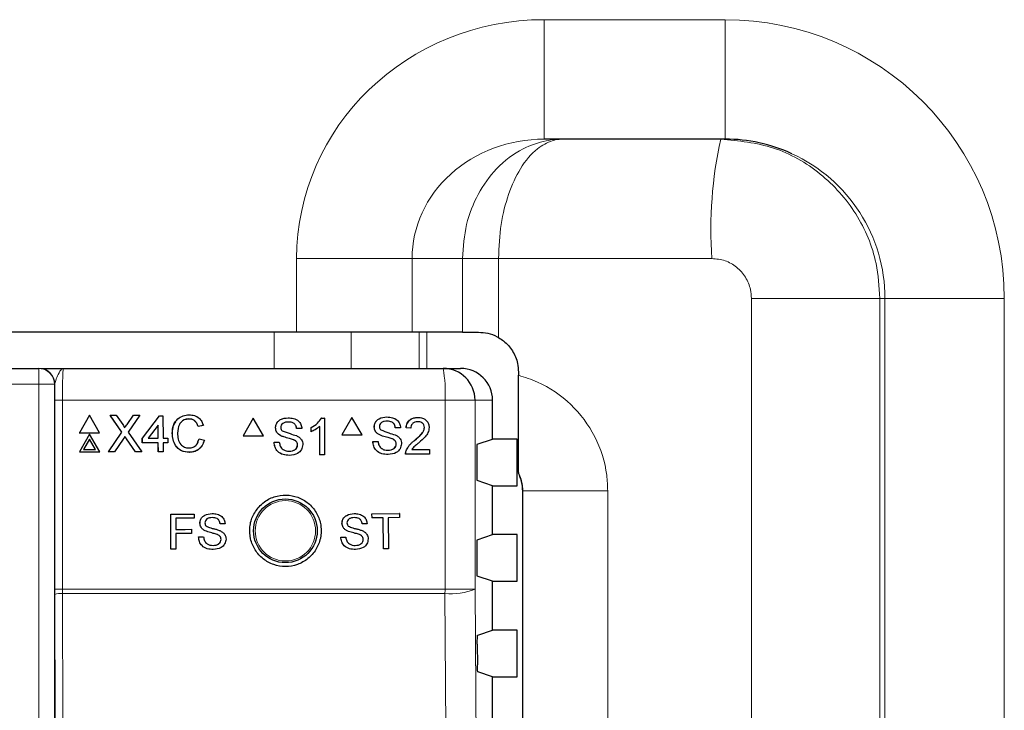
# Model space of a CAD drawing. Header units: millimetres. Extents: x 5 to 418, y 2 to 292.
# Tile 45 of 87: x 116 to 127, y 198 to 205. Entities that reach past the tile are written whole.
import ezdxf

# ---------------------------------------------------------------- set-up
doc = ezdxf.new("R2010")
doc.units = ezdxf.units.MM

msp = doc.modelspace()

# ---------------------------------------------------------------- linework, layer by layer
at = {"color": 7, "linetype": 'Continuous', "lineweight": 18}
for p, q in [((121.721, 205.1221), (123.6139, 205.1221)), ((121.721, 203.8721), (121.721, 205.1221)), ((123.6139, 203.8721), (123.6139, 205.1221)), ((119.1328, 201.8508), (119.1328, 202.6221)), ((119.1328, 202.6221), (120.3402, 202.6221)), ((120.3402, 202.6221), (120.3402, 201.8508)), ((120.8671, 202.6221), (120.3402, 202.6221)), ((120.8671, 201.8508), (120.8671, 202.6221)), ((121.2444, 202.6221), (120.8671, 202.6221)), ((123.4769, 202.6221), (121.2444, 202.6221)), ((121.2444, 202.6221), (121.2444, 201.7951)), ((123.8894, 202.2054), (125.233, 202.2054)), ((123.8894, 152.3185), (123.8894, 202.2054)), ((125.2863, 202.2054), (125.233, 202.2054)), ((125.233, 202.2054), (125.233, 152.3185)), ((125.2863, 202.2054), (126.5346, 202.2054)), ((125.2863, 152.2652), (125.2863, 202.2054)), ((126.5346, 202.2054), (126.5346, 152.2652)), ((118.8991, 201.4721), (118.8991, 201.8508)), ((119.7041, 201.8508), (119.7041, 201.4721)), ((120.4152, 201.4721), (120.4152, 201.8508)), ((120.4957, 201.8508), (120.4957, 201.4721)), ((116.4346, 201.4721), (116.4346, 201.3054)), ((116.4346, 201.3054), (105.9288, 201.3054)), ((116.6012, 201.3054), (116.4346, 201.3054)), ((116.4346, 187.3607), (116.4346, 201.3054)), ((116.6012, 201.3054), (116.6012, 187.3607)), ((116.6029, 201.3054), (116.6012, 201.3054)), ((116.6023, 199.1609), (116.6023, 201.1387)), ((116.6023, 201.1387), (116.6829, 201.1387)), ((116.6829, 201.1387), (116.6829, 199.1609)), ((120.6846, 201.1387), (116.6829, 201.1387)), ((120.6846, 199.1609), (120.6846, 201.1387)), ((120.9985, 201.1387), (120.6846, 201.1387)), ((120.9985, 201.1387), (120.9985, 199.1609)), ((121.1817, 201.1387), (120.9985, 201.1387)), ((117.3192, 200.7314), (117.3186, 200.73)), ((117.353, 200.7349), (117.3523, 200.7335)), ((121.4984, 200.1893), (121.4972, 200.1881)), ((122.3866, 200.1893), (121.4984, 200.1893)), ((121.4984, 166.3882), (121.4984, 200.1893)), ((122.3866, 200.1893), (122.3866, 166.3882)), ((116.6023, 199.1609), (116.6829, 199.1609)), ((116.6056, 197.7401), (116.6024, 199.1057)), ((116.6829, 199.1609), (116.683, 199.1167)), ((116.6829, 199.1609), (120.6846, 199.1609)), ((116.683, 199.1167), (116.6862, 197.7415)), ((120.6844, 199.1167), (116.683, 199.1167)), ((120.9985, 199.1609), (120.6846, 199.1609))]:
    msp.add_line(p, q, dxfattribs=at)
at = {"color": 7, "linetype": 'Continuous', "lineweight": 25}
for p, q in [((123.6139, 203.8721), (121.721, 203.8721)), ((119.1328, 201.8508), (103.2306, 201.8508)), ((120.3402, 201.8508), (119.1328, 201.8508)), ((120.8671, 201.8508), (120.3402, 201.8508)), ((120.8671, 201.8508), (121.0363, 201.8508)), ((105.9288, 201.4721), (116.4346, 201.4721)), ((116.4346, 201.4721), (116.4363, 201.4721)), ((116.6929, 201.4721), (120.6656, 201.4721)), ((120.6656, 201.4721), (120.8479, 201.4721)), ((121.453, 201.4341), (121.453, 201.4001)), ((121.1817, 200.7329), (121.1817, 201.1387)), ((116.9656, 200.982), (116.8604, 200.7992)), ((117.0719, 200.7992), (116.9656, 200.982)), ((117.1816, 200.982), (117.1809, 200.9807)), ((117.304, 200.8054), (117.1816, 200.982)), ((117.1816, 200.982), (117.2466, 200.982)), ((117.3032, 200.8043), (117.1849, 200.9749)), ((117.2466, 200.982), (117.3138, 200.8852)), ((117.3586, 200.8851), (117.425, 200.982)), ((117.491, 200.982), (117.3695, 200.8048)), ((117.485, 200.9729), (117.3697, 200.8046)), ((117.425, 200.982), (117.491, 200.982)), ((117.491, 200.982), (117.4904, 200.9807)), ((117.5188, 200.7419), (117.6998, 200.9771)), ((117.6998, 200.9771), (117.7342, 200.9771)), ((117.7342, 200.9771), (117.7349, 200.7419)), ((118.0064, 200.9428), (118.0058, 200.9414)), ((118.6789, 200.9499), (118.5732, 200.7666)), ((118.6789, 200.9499), (118.6782, 200.9499)), ((118.7847, 200.7666), (118.6789, 200.9499)), ((119.0451, 200.9548), (119.0443, 200.9548)), ((119.3911, 200.9499), (119.3903, 200.9499)), ((119.3911, 200.9499), (119.4227, 200.9499)), ((119.4227, 200.9499), (119.4219, 200.9499)), ((119.4227, 200.9499), (119.4227, 200.5666)), ((119.7114, 200.9588), (119.6057, 200.7754)), ((119.7114, 200.9588), (119.7105, 200.9588)), ((119.8171, 200.7754), (119.7114, 200.9588)), ((120.0774, 200.9637), (120.0766, 200.9637)), ((120.4009, 200.9588), (120.4001, 200.9588)), ((117.6854, 200.8795), (117.5795, 200.7419)), ((117.6848, 200.8782), (117.5799, 200.7419)), ((117.6854, 200.8795), (117.6848, 200.8782)), ((117.6852, 200.7419), (117.6848, 200.8782)), ((117.6858, 200.7419), (117.6854, 200.8795)), ((118.1563, 200.8745), (118.1023, 200.8629)), ((118.1029, 200.8642), (118.1023, 200.8629)), ((118.1569, 200.8758), (118.1029, 200.8642)), ((118.1569, 200.8758), (118.1563, 200.8745)), ((118.9122, 200.8499), (118.9114, 200.8499)), ((119.1331, 200.8418), (119.1323, 200.8418)), ((119.1871, 200.8418), (119.1331, 200.8418)), ((119.2852, 200.8541), (119.2845, 200.8541)), ((119.2852, 200.8088), (119.2852, 200.8541)), ((119.3736, 200.5666), (119.3736, 200.8653)), ((119.9445, 200.8587), (119.9437, 200.8587)), ((120.1654, 200.8506), (120.1645, 200.8506)), ((120.2194, 200.8506), (120.1654, 200.8506)), ((120.2783, 200.8506), (120.2774, 200.8506)), ((120.3273, 200.8457), (120.2783, 200.8506)), ((120.3273, 200.8457), (120.3265, 200.8457)), ((120.4696, 200.8525), (120.4688, 200.8525)), ((116.8604, 200.7992), (116.8597, 200.7979)), ((116.8597, 200.7979), (117.0713, 200.7979)), ((116.8604, 200.7992), (117.0719, 200.7992)), ((116.9662, 200.7826), (116.861, 200.5998)), ((116.9663, 200.7328), (116.9042, 200.6248)), ((116.9657, 200.7314), (116.9043, 200.6248)), ((116.9663, 200.7328), (116.9657, 200.7314)), ((117.0278, 200.6248), (116.9657, 200.7314)), ((117.0725, 200.5998), (116.9662, 200.7826)), ((117.0292, 200.6248), (116.9663, 200.7328)), ((117.0719, 200.7992), (117.0713, 200.7979)), ((117.1631, 200.5998), (117.304, 200.8054)), ((117.3186, 200.73), (117.2283, 200.5985)), ((117.3192, 200.7314), (117.229, 200.5998)), ((117.3372, 200.7576), (117.3365, 200.7563)), ((117.446, 200.5985), (117.3523, 200.7335)), ((117.4466, 200.5998), (117.353, 200.7349)), ((117.3695, 200.8048), (117.5117, 200.5998)), ((117.5188, 200.7419), (117.5182, 200.7406)), ((117.5184, 200.6916), (117.5182, 200.7406)), ((117.519, 200.6929), (117.5188, 200.7419)), ((117.5795, 200.7419), (117.6858, 200.7419)), ((117.7349, 200.7419), (117.784, 200.7419)), ((117.784, 200.7419), (117.7842, 200.6929)), ((117.833, 200.7937), (117.8324, 200.7924)), ((118.0964, 200.6984), (118.1125, 200.7334)), ((118.1131, 200.7347), (118.1125, 200.7334)), ((118.1131, 200.7347), (118.1672, 200.7222)), ((118.5732, 200.7666), (118.5724, 200.7666)), ((118.5732, 200.7666), (118.7847, 200.7666)), ((118.9679, 200.767), (118.9429, 200.783)), ((118.9687, 200.767), (118.9679, 200.767)), ((119.1021, 200.7245), (119.1013, 200.7245)), ((119.2852, 200.8088), (119.2845, 200.8088)), ((119.6057, 200.7754), (119.6048, 200.7754)), ((119.6057, 200.7754), (119.8171, 200.7754)), ((120.0011, 200.7759), (120.0002, 200.7759)), ((120.1344, 200.7334), (120.1335, 200.7334)), ((121.0201, 200.6791), (121.1817, 200.7329)), ((121.4389, 200.7329), (121.1817, 200.7329)), ((121.4389, 200.2446), (121.4389, 200.7329)), ((116.9042, 200.6248), (117.0292, 200.6248)), ((117.519, 200.6929), (117.5184, 200.6916)), ((117.6853, 200.6916), (117.5184, 200.6916)), ((117.686, 200.6929), (117.519, 200.6929)), ((117.686, 200.6929), (117.6853, 200.6916)), ((117.6856, 200.5985), (117.6853, 200.6916)), ((117.6862, 200.5998), (117.686, 200.6929)), ((117.7842, 200.6929), (117.7351, 200.6929)), ((117.7351, 200.6929), (117.7353, 200.5998)), ((117.7836, 200.6916), (117.7351, 200.6916)), ((117.7842, 200.6929), (117.7836, 200.6916)), ((118.8974, 200.6993), (118.8967, 200.6993)), ((118.8974, 200.6993), (118.9514, 200.6993)), ((118.9514, 200.6993), (118.9507, 200.6993)), ((119.1429, 200.6728), (119.1421, 200.6728)), ((119.9298, 200.7081), (119.929, 200.7081)), ((119.9298, 200.7081), (119.9838, 200.7081)), ((120.1752, 200.6816), (120.1743, 200.6816)), ((120.3364, 200.6246), (120.5236, 200.6246)), ((120.3667, 200.7188), (120.3659, 200.7188)), ((120.5236, 200.6246), (120.5236, 200.5754)), ((116.861, 200.5998), (116.8603, 200.5985)), ((116.8603, 200.5985), (117.0719, 200.5985)), ((116.861, 200.5998), (117.0725, 200.5998)), ((117.0725, 200.5998), (117.0719, 200.5985)), ((117.1631, 200.5998), (117.1624, 200.5985)), ((117.2283, 200.5985), (117.1624, 200.5985)), ((117.229, 200.5998), (117.1631, 200.5998)), ((117.229, 200.5998), (117.2283, 200.5985)), ((117.4466, 200.5998), (117.446, 200.5985)), ((117.5111, 200.5985), (117.446, 200.5985)), ((117.5117, 200.5998), (117.4466, 200.5998)), ((117.5117, 200.5998), (117.5111, 200.5985)), ((117.6862, 200.5998), (117.6856, 200.5985)), ((117.7347, 200.5985), (117.6856, 200.5985)), ((117.7353, 200.5998), (117.6862, 200.5998)), ((117.7353, 200.5998), (117.7347, 200.5985)), ((118.0112, 200.595), (118.0105, 200.5936)), ((119.0578, 200.5617), (119.0571, 200.5617)), ((119.3736, 200.5666), (119.3728, 200.5666)), ((119.4227, 200.5666), (119.3736, 200.5666)), ((120.0902, 200.5705), (120.0893, 200.5705)), ((120.2733, 200.5754), (120.2725, 200.5754)), ((120.5236, 200.5754), (120.2733, 200.5754)), ((120.2785, 200.6095), (120.2776, 200.6095)), ((121.0158, 200.5957), (121.0158, 200.3817)), ((121.453, 200.3822), (121.453, 200.375)), ((121.1817, 200.2446), (121.0201, 200.2984)), ((121.1817, 199.7329), (121.1817, 200.2446)), ((121.1817, 200.2446), (121.4389, 200.2446)), ((121.4972, 166.3893), (121.4972, 200.1881)), ((117.8155, 199.9471), (118.0597, 199.9476)), ((117.8158, 199.9471), (117.8155, 199.9471)), ((117.8161, 199.5805), (117.8155, 199.9471)), ((117.8158, 199.9471), (118.06, 199.9476)), ((117.8165, 199.5805), (117.8158, 199.9471)), ((118.0601, 199.9053), (117.8676, 199.9049)), ((117.8676, 199.9049), (117.8678, 199.7874)), ((118.06, 199.9476), (118.0597, 199.9476)), ((118.06, 199.9476), (118.0601, 199.9053)), ((118.2483, 199.9526), (118.2479, 199.9526)), ((119.7334, 199.9525), (119.7329, 199.9525)), ((119.9208, 199.9496), (119.9204, 199.9496)), ((119.9208, 199.9496), (120.2071, 199.9525)), ((119.9212, 199.9073), (119.9208, 199.9496)), ((119.9212, 199.9073), (119.9208, 199.9073)), ((120.0386, 199.9085), (119.9212, 199.9073)), ((120.0418, 199.5842), (120.0386, 199.9085)), ((120.2076, 199.9102), (120.0902, 199.909)), ((120.0902, 199.909), (120.0934, 199.5847)), ((120.2071, 199.9525), (120.2067, 199.9525)), ((120.2071, 199.9525), (120.2076, 199.9102)), ((118.1213, 199.852), (118.1209, 199.852)), ((118.3326, 199.8446), (118.3323, 199.8446)), ((118.3843, 199.8447), (118.3326, 199.8446)), ((119.6072, 199.8508), (119.6068, 199.8508)), ((119.8186, 199.8452), (119.8181, 199.8452)), ((119.8702, 199.8457), (119.8186, 199.8452)), ((117.8678, 199.7874), (118.0321, 199.7877)), ((117.8678, 199.7874), (117.9678, 199.7876)), ((118.0322, 199.7454), (117.8678, 199.7451)), ((117.8678, 199.7451), (117.8681, 199.5806)), ((118.0321, 199.7877), (118.0318, 199.7877)), ((118.0321, 199.7877), (118.0322, 199.7454)), ((118.1074, 199.7079), (118.1071, 199.7079)), ((118.1074, 199.7079), (118.1591, 199.708)), ((118.1591, 199.708), (118.1588, 199.708)), ((118.1755, 199.7728), (118.1751, 199.7728)), ((118.3032, 199.7324), (118.3028, 199.7324)), ((119.5941, 199.7066), (119.6159, 199.7069)), ((119.5946, 199.7066), (119.5941, 199.7066)), ((119.5946, 199.7066), (119.6462, 199.7072)), ((119.6462, 199.7072), (119.6458, 199.7072)), ((119.6621, 199.7721), (119.6616, 199.7721)), ((119.79, 199.7327), (119.7896, 199.7328)), ((121.0201, 199.6791), (121.1817, 199.7329)), ((121.4389, 199.7329), (121.1817, 199.7329)), ((121.4389, 199.2446), (121.4389, 199.7329)), ((118.3423, 199.683), (118.342, 199.683)), ((119.8295, 199.6836), (119.8291, 199.6836)), ((121.0158, 199.5957), (121.0158, 199.3817)), ((117.8165, 199.5805), (117.8161, 199.5805)), ((117.8681, 199.5806), (117.8165, 199.5805)), ((120.0418, 199.5842), (120.0414, 199.5842)), ((120.0934, 199.5847), (120.0418, 199.5842)), ((121.1817, 199.2446), (121.0201, 199.2984)), ((121.1817, 198.7329), (121.1817, 199.2446)), ((121.1817, 199.2446), (121.4389, 199.2446)), ((116.6024, 199.1057), (116.6023, 199.1609)), ((121.0264, 198.6812), (121.1817, 198.7329)), ((121.4389, 198.7329), (121.1817, 198.7329)), ((121.4389, 198.2446), (121.4389, 198.7329)), ((121.0221, 198.5868), (121.0237, 198.368)), ((121.1817, 198.2446), (121.028, 198.2958)), ((121.1817, 197.7329), (121.1817, 198.2446)), ((121.1817, 198.2446), (121.4389, 198.2446))]:
    msp.add_line(p, q, dxfattribs=at)
at = {"color": 7, "linetype": 'Continuous', "lineweight": 18, "flags": 128}
for points in [[(120.7679, 187.3229), (120.7632, 187.9836), (120.7445, 190.6264), (120.6844, 199.1167)], [(120.9985, 199.1609), (121.04, 193.2619), (121.0815, 187.3671)]]:
    msp.add_lwpolyline(points, dxfattribs=at)
at = {"color": 7, "linetype": 'Continuous', "lineweight": 25}
msp.add_circle((119.0151, 199.7721), 0.3333, dxfattribs=at)
at = {"color": 7, "linetype": 'Continuous', "lineweight": 18}
msp.add_circle((119.0151, 199.7721), 0.3158, dxfattribs=at)
for centre, radius, start, end in [((127.7822, 202.9329), 4.3164, 167.43263, 184.12909), ((116.4346, 201.3054), 0.1667, 359.99564, 89.99564), ((119.2088, 201.2218), 1.4781, 356.77862, 9.748), ((116.6645, 198.9519), 0.1659, 83.61302, 112.00331), ((114.8844, 199.1609), 5.8001, 359.56407, 0.00076), ((120.7476, 199.8051), 0.6913, 264.75278, 291.27288)]:
    msp.add_arc(centre, radius, start, end, dxfattribs=at)
at = {"color": 7, "linetype": 'Continuous', "lineweight": 25}
for centre, radius, start, end in [((116.4363, 201.3054), 0.1667, 359.99564, 89.99564), ((120.6654, 201.139), 0.3331, 359.96074, 89.96069)]:
    msp.add_arc(centre, radius, start, end, dxfattribs=at)
at = {"color": 7, "linetype": 'Continuous', "lineweight": 18}
for centre, major_axis, ratio, start_param, end_param in [((121.721, 202.6221), (-2.5882, 0), 0.9659258, 4.712389, 6.2831853), ((123.6139, 202.2054), (2.9207, 0), 0.9986295, 0, 1.5707963), ((121.721, 202.6221), (1.3808, 0), 0.9052833, 1.5707963, 3.1415927), ((123.6139, 202.2054), (1.6724, 0), 0.9965823, 0, 1.1396204)]:
    msp.add_ellipse(centre, major_axis=major_axis, ratio=ratio, start_param=start_param, end_param=end_param, dxfattribs=at)
at = {"color": 7, "linetype": 'Continuous', "lineweight": 25}
for centre, major_axis, ratio, start_param, end_param in [((123.6139, 202.2054), (1.6724, 0), 0.9965823, 1.1396204, 1.5707963), ((120.8479, 201.1387), (-0.3338, 0), 0.9986295, 3.1415927, 4.712389), ((121.0201, 200.5957), (0, 0.0833), 0.0524078, 0.0174533, 1.5707963), ((121.0201, 200.3817), (0, 0.0833), 0.0524078, 1.5707963, 3.1241394), ((121.08, 200.187), (-0.2954, -0.2954), 0.9972647, 2.357564, 2.8222605), ((121.0201, 199.5957), (0, 0.0833), 0.0524078, 0.0174533, 1.5707963), ((121.0201, 199.3817), (0, 0.0833), 0.0524078, 1.5707963, 3.1241394)]:
    msp.add_ellipse(centre, major_axis=major_axis, ratio=ratio, start_param=start_param, end_param=end_param, dxfattribs=at)
at = {"color": 7, "linetype": 'Continuous', "lineweight": 18}
for points, knots in [([(120.8671, 202.6221), (120.8758, 202.7431), (120.8929, 202.9823), (121.0242, 203.308), (121.225, 203.5863), (121.4755, 203.773), (121.6932, 203.8492), (121.8171, 203.8669), (121.8679, 203.8707), (121.89, 203.8717), (121.9065, 203.872), (121.9136, 203.8721), (121.9163, 203.8721), (121.9178, 203.8721), (121.9187, 203.8721), (121.9194, 203.8721)], [0, 0, 0, 0, 0.1750261, 0.3460252, 0.5236102, 0.7273919, 0.8875132, 0.9511083, 0.9654982, 0.9848712, 0.9933615, 0.9970867, 0.9984161, 0.9985715, 1, 1, 1, 1]), ([(121.2444, 202.6221), (121.2499, 202.7431), (121.2609, 202.9823), (121.345, 203.308), (121.4736, 203.5863), (121.6343, 203.773), (121.7741, 203.8492), (121.8537, 203.867), (121.8863, 203.8707), (121.9005, 203.8717), (121.9111, 203.872), (121.9157, 203.8721), (121.9174, 203.8721), (121.9184, 203.8721), (121.9189, 203.8721), (121.9194, 203.8721)], [0, 0, 0, 0, 0.1750431, 0.3460461, 0.5236209, 0.727387, 0.8876519, 0.9511943, 0.9654949, 0.9848724, 0.9933625, 0.9970873, 0.998416, 0.9985714, 1, 1, 1, 1]), ([(123.5691, 203.8721), (123.7562, 203.8536), (124.1305, 203.8168), (124.6292, 203.5293), (125.0055, 203.1062), (125.2047, 202.6376), (125.225, 202.3281), (125.233, 202.2054)], [0, 0, 0, 0, 0.2147389, 0.4294856, 0.6442297, 0.8589385, 1, 1, 1, 1]), ([(123.8894, 202.2054), (123.8874, 202.2361), (123.8824, 202.3134), (123.8331, 202.4305), (123.7399, 202.5363), (123.6162, 202.6082), (123.5233, 202.6175), (123.4769, 202.6221)], [0, 0, 0, 0, 0.1415595, 0.3568223, 0.5716598, 0.7859965, 1, 1, 1, 1]), ([(116.6929, 201.4721), (116.6928, 201.4721), (116.6865, 201.472), (116.6692, 201.4636), (116.6433, 201.4189), (116.6127, 201.3529), (116.6056, 201.3186), (116.6029, 201.3054)], [0, 0, 0, 0, 0.003577, 0.2011615, 0.5475944, 0.8255022, 1, 1, 1, 1]), ([(116.6929, 201.4721), (116.6922, 201.4704), (116.6903, 201.4663), (116.6875, 201.4263), (116.685, 201.3509), (116.6832, 201.2511), (116.683, 201.1762), (116.6829, 201.1387)], [0, 0, 0, 0, 0.1421486, 0.3569338, 0.5714134, 0.7857204, 1, 1, 1, 1]), ([(121.453, 201.4001), (121.5199, 201.3787), (121.7205, 201.3147), (122.016, 201.1103), (122.2708, 200.7682), (122.3764, 200.4404), (122.3843, 200.2447), (122.3866, 200.1893)], [0, 0, 0, 0, 0.1285763, 0.3853117, 0.641928, 0.898607, 1, 1, 1, 1]), ([(121.4984, 200.1893), (121.4977, 200.2078), (121.4955, 200.2734), (121.4749, 200.3386), (121.4534, 200.3813), (121.453, 200.3822)], [0, 0, 0, 0, 0.279027, 0.9854093, 1, 1, 1, 1])]:
    msp.add_open_spline(points, degree=3, knots=knots, dxfattribs=at)
at = {"color": 7, "linetype": 'Continuous', "lineweight": 25}
for points, knots in [([(121.0363, 201.8508), (121.0674, 201.8489), (121.1296, 201.8452), (121.2032, 201.8181), (121.2393, 201.798), (121.2444, 201.7951)], [0, 0, 0, 0, 0.4614124, 0.9237088, 1, 1, 1, 1]), ([(121.2444, 201.7951), (121.2623, 201.7837), (121.3196, 201.747), (121.3961, 201.6584), (121.446, 201.5419), (121.451, 201.4646), (121.453, 201.4341)], [0, 0, 0, 0, 0.1464014, 0.4686106, 0.7902648, 1, 1, 1, 1]), ([(116.462, 201.4721), (116.4627, 201.4721), (116.4733, 201.4721), (116.5548, 201.4721), (116.6401, 201.4721), (116.6926, 201.4721), (116.6929, 201.4721)], [0, 0, 0, 0, 0.0281125, 0.4330127, 0.9963556, 1, 1, 1, 1]), ([(121.453, 200.3822), (121.453, 200.4074), (121.453, 200.4776), (121.453, 200.7121), (121.453, 201.0372), (121.453, 201.2789), (121.453, 201.4001)], [0, 0, 0, 0, 0.1738308, 0.4840367, 0.741505, 1, 1, 1, 1]), ([(116.6023, 201.1387), (116.6024, 201.1857), (116.6025, 201.2431), (116.6029, 201.2958), (116.6029, 201.3054)], [0, 0, 0, 0, 0.818315, 1, 1, 1, 1]), ([(117.833, 200.7937), (117.835, 200.8213), (117.8389, 200.8763), (117.8814, 200.9439), (117.944, 200.9809), (117.9872, 200.9849), (118.0089, 200.9869)], [0, 0, 0, 0, 0.2804925, 0.5595697, 0.7796153, 1, 1, 1, 1]), ([(118.0064, 200.9428), (117.9929, 200.9418), (117.9659, 200.94), (117.9298, 200.9195), (117.8927, 200.8725), (117.8894, 200.8263), (117.887, 200.794)], [0, 0, 0, 0, 0.1872234, 0.3739058, 0.5607363, 1, 1, 1, 1]), ([(118.0058, 200.9414), (117.9924, 200.9404), (117.9656, 200.9384), (117.9348, 200.923), (117.9236, 200.9075), (117.9202, 200.9028)], [0, 0, 0, 0, 0.4126209, 0.8240494, 1, 1, 1, 1]), ([(118.1023, 200.8629), (118.098, 200.8748), (118.0895, 200.8985), (118.0657, 200.9257), (118.0356, 200.9397), (118.0157, 200.9409), (118.0058, 200.9414)], [0, 0, 0, 0, 0.2805533, 0.5597389, 0.7796538, 1, 1, 1, 1]), ([(118.1029, 200.8642), (118.0986, 200.8761), (118.0901, 200.8999), (118.0663, 200.927), (118.0362, 200.941), (118.0164, 200.9422), (118.0064, 200.9428)], [0, 0, 0, 0, 0.2805533, 0.5597389, 0.7796538, 1, 1, 1, 1]), ([(118.0089, 200.9869), (118.0277, 200.9855), (118.0652, 200.9827), (118.1112, 200.9551), (118.1421, 200.9174), (118.152, 200.8897), (118.1569, 200.8758)], [0, 0, 0, 0, 0.2800806, 0.5594487, 0.7795488, 1, 1, 1, 1]), ([(118.9114, 200.8499), (118.9127, 200.8617), (118.9152, 200.8853), (118.9343, 200.9163), (118.9758, 200.9483), (119.0161, 200.9521), (119.0443, 200.9548)], [0, 0, 0, 0, 0.1870287, 0.3741238, 0.5611402, 1, 1, 1, 1]), ([(118.9122, 200.8499), (118.9134, 200.8617), (118.916, 200.8853), (118.9351, 200.9163), (118.9766, 200.9483), (119.0168, 200.9521), (119.0451, 200.9548)], [0, 0, 0, 0, 0.1870287, 0.3741238, 0.5611402, 1, 1, 1, 1]), ([(119.0451, 200.9548), (119.0641, 200.9536), (119.1019, 200.9513), (119.1509, 200.9272), (119.1809, 200.8864), (119.185, 200.8567), (119.1871, 200.8418)], [0, 0, 0, 0, 0.2807972, 0.5601508, 0.7798767, 1, 1, 1, 1]), ([(119.2845, 200.8541), (119.3084, 200.8676), (119.351, 200.8917), (119.3783, 200.9322), (119.3903, 200.9499)], [0, 0, 0, 0, 0.5604274, 1, 1, 1, 1]), ([(119.2852, 200.8541), (119.3091, 200.8676), (119.3518, 200.8917), (119.3791, 200.9322), (119.3911, 200.9499)], [0, 0, 0, 0, 0.56042743, 1, 1, 1, 1]), ([(119.9437, 200.8587), (119.9449, 200.8705), (119.9475, 200.8941), (119.9666, 200.9251), (120.008, 200.9571), (120.0483, 200.961), (120.0765, 200.9637)], [0, 0, 0, 0, 0.1870287, 0.3741238, 0.5611402, 1, 1, 1, 1]), ([(119.9445, 200.8587), (119.9458, 200.8705), (119.9484, 200.8941), (119.9675, 200.9251), (120.0089, 200.9571), (120.0492, 200.961), (120.0774, 200.9637)], [0, 0, 0, 0, 0.1870287, 0.3741238, 0.5611402, 1, 1, 1, 1]), ([(120.0774, 200.9637), (120.0964, 200.9625), (120.1342, 200.9601), (120.1832, 200.936), (120.2132, 200.8953), (120.2173, 200.8655), (120.2194, 200.8506)], [0, 0, 0, 0, 0.2807972, 0.5601508, 0.7798767, 1, 1, 1, 1]), ([(120.2774, 200.8506), (120.2802, 200.8677), (120.2858, 200.9016), (120.3187, 200.9392), (120.3598, 200.9566), (120.3866, 200.958), (120.4001, 200.9588)], [0, 0, 0, 0, 0.2802352, 0.558893, 0.7791323, 1, 1, 1, 1]), ([(120.2783, 200.8506), (120.2811, 200.8677), (120.2867, 200.9016), (120.3196, 200.9392), (120.3607, 200.9566), (120.3875, 200.958), (120.4009, 200.9588)], [0, 0, 0, 0, 0.2802352, 0.558893, 0.7791323, 1, 1, 1, 1]), ([(120.4009, 200.9588), (120.4176, 200.9576), (120.451, 200.9553), (120.4908, 200.9287), (120.5152, 200.8923), (120.5175, 200.8661), (120.5187, 200.8529)], [0, 0, 0, 0, 0.2804823, 0.5596436, 0.7797486, 1, 1, 1, 1]), ([(117.3138, 200.8852), (117.3181, 200.8787), (117.3241, 200.8696), (117.3315, 200.8577), (117.333, 200.8517), (117.3337, 200.8488)], [0, 0, 0, 0, 0.5612769, 0.7817626, 1, 1, 1, 1]), ([(117.3337, 200.8488), (117.3384, 200.8556), (117.3467, 200.8677), (117.355, 200.8798), (117.3586, 200.8851)], [0, 0, 0, 0, 0.5599999, 1, 1, 1, 1]), ([(117.8324, 200.7924), (117.8332, 200.8207), (117.8346, 200.8655), (117.8611, 200.9007), (117.8708, 200.9137)], [0, 0, 0, 0, 0.6315766, 1, 1, 1, 1]), ([(118.9687, 200.767), (118.9601, 200.7719), (118.9429, 200.7817), (118.9183, 200.8086), (118.9145, 200.8342), (118.9122, 200.8499)], [0, 0, 0, 0, 0.2814452, 0.5622732, 1, 1, 1, 1]), ([(119.0472, 200.9106), (119.0368, 200.9102), (119.016, 200.9095), (118.9884, 200.8988), (118.9695, 200.878), (118.9673, 200.8616), (118.9662, 200.8534)], [0, 0, 0, 0, 0.2812903, 0.5608202, 0.7806803, 1, 1, 1, 1]), ([(118.9662, 200.8534), (118.9668, 200.8463), (118.968, 200.8335), (118.9762, 200.8238), (118.9799, 200.8195)], [0, 0, 0, 0, 0.5596169, 1, 1, 1, 1]), ([(119.1323, 200.8418), (119.1302, 200.8533), (119.1261, 200.8761), (119.0952, 200.9074), (119.065, 200.9094), (119.0464, 200.9106)], [0, 0, 0, 0, 0.2810967, 0.5602874, 1, 1, 1, 1]), ([(119.1331, 200.8418), (119.131, 200.8533), (119.1269, 200.8761), (119.096, 200.9074), (119.0657, 200.9094), (119.0472, 200.9106)], [0, 0, 0, 0, 0.2810967, 0.5602874, 1, 1, 1, 1]), ([(119.3736, 200.8653), (119.3584, 200.8527), (119.3313, 200.8301), (119.2993, 200.8153), (119.2852, 200.8088)], [0, 0, 0, 0, 0.55968587, 1, 1, 1, 1]), ([(120.0011, 200.7759), (119.9925, 200.7807), (119.9753, 200.7905), (119.9506, 200.8174), (119.9469, 200.8431), (119.9445, 200.8587)], [0, 0, 0, 0, 0.2814452, 0.5622732, 1, 1, 1, 1]), ([(120.0796, 200.9194), (120.0692, 200.9191), (120.0484, 200.9183), (120.0207, 200.9076), (120.0019, 200.8869), (119.9996, 200.8704), (119.9985, 200.8622)], [0, 0, 0, 0, 0.2812903, 0.5608202, 0.7806803, 1, 1, 1, 1]), ([(119.9985, 200.8622), (119.9992, 200.8551), (120.0004, 200.8423), (120.0086, 200.8326), (120.0122, 200.8284)], [0, 0, 0, 0, 0.5596169, 1, 1, 1, 1]), ([(120.0122, 200.8284), (120.0399, 200.8178), (120.0895, 200.7989), (120.1403, 200.7837), (120.1628, 200.7769)], [0, 0, 0, 0, 0.55838249, 1, 1, 1, 1]), ([(120.1645, 200.8506), (120.1624, 200.8621), (120.1583, 200.8849), (120.1275, 200.9163), (120.0972, 200.9182), (120.0787, 200.9194)], [0, 0, 0, 0, 0.2810967, 0.5602874, 1, 1, 1, 1]), ([(120.1654, 200.8506), (120.1633, 200.8621), (120.1592, 200.8849), (120.1283, 200.9163), (120.0981, 200.9182), (120.0796, 200.9194)], [0, 0, 0, 0, 0.28109672, 0.56028736, 1, 1, 1, 1]), ([(120.3999, 200.9145), (120.3893, 200.9137), (120.3682, 200.9122), (120.3427, 200.8949), (120.3291, 200.8707), (120.3279, 200.854), (120.3273, 200.8457)], [0, 0, 0, 0, 0.2804101, 0.559489, 0.7793747, 1, 1, 1, 1]), ([(120.3659, 200.7188), (120.3903, 200.7398), (120.4244, 200.7689), (120.462, 200.8145), (120.4665, 200.8399), (120.4688, 200.8525)], [0, 0, 0, 0, 0.5613127, 0.7813859, 1, 1, 1, 1]), ([(120.3667, 200.7188), (120.3912, 200.7398), (120.4253, 200.7689), (120.4629, 200.8145), (120.4674, 200.8399), (120.4696, 200.8525)], [0, 0, 0, 0, 0.5613127, 0.7813859, 1, 1, 1, 1]), ([(120.4696, 200.8525), (120.4684, 200.8623), (120.4658, 200.8819), (120.4459, 200.9024), (120.4229, 200.9132), (120.4076, 200.9141), (120.3999, 200.9145)], [0, 0, 0, 0, 0.2790799, 0.5586119, 0.7790431, 1, 1, 1, 1]), ([(120.5187, 200.8529), (120.5161, 200.8346), (120.5109, 200.7979), (120.4698, 200.7449), (120.4343, 200.7144), (120.4125, 200.6957)], [0, 0, 0, 0, 0.2787415, 0.5588337, 1, 1, 1, 1]), ([(117.3365, 200.7563), (117.3332, 200.7514), (117.3271, 200.7427), (117.3212, 200.7339), (117.3186, 200.73)], [0, 0, 0, 0, 0.5600016, 1, 1, 1, 1]), ([(117.3372, 200.7576), (117.3338, 200.7527), (117.3277, 200.744), (117.3218, 200.7352), (117.3192, 200.7314)], [0, 0, 0, 0, 0.5600016, 1, 1, 1, 1]), ([(117.3523, 200.7335), (117.3494, 200.7378), (117.3441, 200.7453), (117.3388, 200.7529), (117.3365, 200.7563)], [0, 0, 0, 0, 0.5599998, 1, 1, 1, 1]), ([(117.353, 200.7349), (117.35, 200.7391), (117.3447, 200.7467), (117.3395, 200.7543), (117.3372, 200.7576)], [0, 0, 0, 0, 0.5599998, 1, 1, 1, 1]), ([(118.0105, 200.5936), (117.9818, 200.5957), (117.9246, 200.5999), (117.8639, 200.658), (117.8373, 200.726), (117.834, 200.7703), (117.8324, 200.7924)], [0, 0, 0, 0, 0.27995506, 0.55808759, 0.77891157, 1, 1, 1, 1]), ([(118.0112, 200.595), (117.9824, 200.5971), (117.9252, 200.6012), (117.8645, 200.6593), (117.8379, 200.7274), (117.8346, 200.7716), (117.833, 200.7937)], [0, 0, 0, 0, 0.27995506, 0.55808759, 0.77891157, 1, 1, 1, 1]), ([(117.887, 200.794), (117.8881, 200.7734), (117.8904, 200.7325), (117.9129, 200.6776), (117.9574, 200.6447), (117.9898, 200.6409), (118.006, 200.639)], [0, 0, 0, 0, 0.281245, 0.5607156, 0.780138, 1, 1, 1, 1]), ([(118.006, 200.639), (118.0207, 200.6405), (118.0501, 200.6433), (118.0948, 200.6757), (118.1062, 200.7124), (118.1131, 200.7347)], [0, 0, 0, 0, 0.2807112, 0.5609046, 1, 1, 1, 1]), ([(118.1672, 200.7222), (118.1609, 200.7026), (118.1483, 200.6635), (118.108, 200.6209), (118.0595, 200.5981), (118.0273, 200.596), (118.0112, 200.595)], [0, 0, 0, 0, 0.2802563, 0.5595462, 0.7795894, 1, 1, 1, 1]), ([(119.1021, 200.7245), (119.087, 200.7294), (119.062, 200.7374), (119.0267, 200.7463), (118.997, 200.7549), (118.9781, 200.763), (118.9687, 200.767)], [0, 0, 0, 0, 0.3399393, 0.5600249, 0.7800825, 1, 1, 1, 1]), ([(118.9799, 200.8195), (119.0076, 200.809), (119.0572, 200.7901), (119.108, 200.7748), (119.1305, 200.7681)], [0, 0, 0, 0, 0.5583825, 1, 1, 1, 1]), ([(119.1421, 200.6728), (119.1415, 200.6794), (119.1402, 200.6926), (119.1262, 200.7128), (119.1107, 200.7201), (119.1013, 200.7245)], [0, 0, 0, 0, 0.2800885, 0.5599705, 1, 1, 1, 1]), ([(119.1429, 200.6728), (119.1423, 200.6794), (119.141, 200.6926), (119.127, 200.7128), (119.1115, 200.7201), (119.1021, 200.7245)], [0, 0, 0, 0, 0.2800885, 0.55997049, 1, 1, 1, 1]), ([(119.1305, 200.7681), (119.1406, 200.7629), (119.1608, 200.7527), (119.1828, 200.7291), (119.1951, 200.7022), (119.1963, 200.6843), (119.1969, 200.6754)], [0, 0, 0, 0, 0.2803713, 0.5599089, 0.7798589, 1, 1, 1, 1]), ([(120.1344, 200.7334), (120.1193, 200.7382), (120.0944, 200.7463), (120.0591, 200.7552), (120.0294, 200.7637), (120.0105, 200.7718), (120.0011, 200.7759)], [0, 0, 0, 0, 0.3399393, 0.5600249, 0.7800825, 1, 1, 1, 1]), ([(120.1743, 200.6816), (120.1737, 200.6882), (120.1725, 200.7015), (120.1584, 200.7216), (120.143, 200.7289), (120.1335, 200.7334)], [0, 0, 0, 0, 0.2800885, 0.5599705, 1, 1, 1, 1]), ([(120.1752, 200.6816), (120.1746, 200.6882), (120.1733, 200.7015), (120.1593, 200.7216), (120.1439, 200.7289), (120.1344, 200.7334)], [0, 0, 0, 0, 0.2800885, 0.5599705, 1, 1, 1, 1]), ([(120.1628, 200.7769), (120.1729, 200.7718), (120.1931, 200.7615), (120.2151, 200.738), (120.2274, 200.711), (120.2286, 200.6932), (120.2292, 200.6842)], [0, 0, 0, 0, 0.2803713, 0.5599089, 0.7798589, 1, 1, 1, 1]), ([(118.1665, 200.7208), (118.1602, 200.7013), (118.1477, 200.6622), (118.1074, 200.6195), (118.0589, 200.5968), (118.0267, 200.5947), (118.0105, 200.5936)], [0, 0, 0, 0, 0.2802563, 0.5595462, 0.7795894, 1, 1, 1, 1]), ([(119.057, 200.5617), (119.0347, 200.5628), (118.9902, 200.5651), (118.9342, 200.5972), (118.9026, 200.6469), (118.8986, 200.6818), (118.8966, 200.6993)], [0, 0, 0, 0, 0.2808135, 0.5595629, 0.7796198, 1, 1, 1, 1]), ([(119.0578, 200.5617), (119.0355, 200.5628), (118.991, 200.5651), (118.935, 200.5972), (118.9034, 200.6469), (118.8994, 200.6818), (118.8974, 200.6993)], [0, 0, 0, 0, 0.2808135, 0.5595629, 0.7796198, 1, 1, 1, 1]), ([(118.9514, 200.6993), (118.9536, 200.6847), (118.9579, 200.6555), (118.9863, 200.6237), (119.0211, 200.6083), (119.044, 200.6067), (119.0554, 200.6059)], [0, 0, 0, 0, 0.28063197, 0.55867442, 0.77919731, 1, 1, 1, 1]), ([(119.0547, 200.6059), (119.0661, 200.6066), (119.0891, 200.6081), (119.1187, 200.6222), (119.1382, 200.6458), (119.1408, 200.6638), (119.1421, 200.6728)], [0, 0, 0, 0, 0.2809172, 0.5608127, 0.7805018, 1, 1, 1, 1]), ([(119.0554, 200.6059), (119.0669, 200.6066), (119.0898, 200.6081), (119.1195, 200.6222), (119.139, 200.6458), (119.1416, 200.6638), (119.1429, 200.6728)], [0, 0, 0, 0, 0.2809172, 0.5608127, 0.7805018, 1, 1, 1, 1]), ([(119.1969, 200.6754), (119.1938, 200.6567), (119.1877, 200.6194), (119.1358, 200.5707), (119.0874, 200.5651), (119.0578, 200.5617)], [0, 0, 0, 0, 0.2799417, 0.5600797, 1, 1, 1, 1]), ([(120.0893, 200.5705), (120.0669, 200.5717), (120.0225, 200.5739), (119.9665, 200.606), (119.9349, 200.6558), (119.9309, 200.6907), (119.9289, 200.7081)], [0, 0, 0, 0, 0.2808135, 0.5595629, 0.7796198, 1, 1, 1, 1]), ([(120.0902, 200.5705), (120.0678, 200.5717), (120.0234, 200.5739), (119.9674, 200.606), (119.9358, 200.6558), (119.9318, 200.6907), (119.9298, 200.7081)], [0, 0, 0, 0, 0.2808135, 0.5595629, 0.7796198, 1, 1, 1, 1]), ([(119.9838, 200.7081), (119.986, 200.6935), (119.9903, 200.6644), (120.0187, 200.6325), (120.0534, 200.6171), (120.0763, 200.6155), (120.0878, 200.6147)], [0, 0, 0, 0, 0.28063197, 0.55867442, 0.77919731, 1, 1, 1, 1]), ([(120.0869, 200.6147), (120.0984, 200.6155), (120.1213, 200.6169), (120.1509, 200.631), (120.1704, 200.6546), (120.173, 200.6726), (120.1743, 200.6816)], [0, 0, 0, 0, 0.2809172, 0.5608127, 0.7805018, 1, 1, 1, 1]), ([(120.0878, 200.6147), (120.0993, 200.6155), (120.1222, 200.6169), (120.1518, 200.631), (120.1713, 200.6546), (120.1739, 200.6726), (120.1752, 200.6816)], [0, 0, 0, 0, 0.2809172, 0.5608127, 0.7805018, 1, 1, 1, 1]), ([(120.2292, 200.6842), (120.2261, 200.6656), (120.22, 200.6282), (120.1681, 200.5795), (120.1197, 200.5739), (120.0902, 200.5705)], [0, 0, 0, 0, 0.2799417, 0.5600797, 1, 1, 1, 1]), ([(120.2785, 200.6095), (120.285, 200.6244), (120.2957, 200.6489), (120.3198, 200.6773), (120.3424, 200.6991), (120.3586, 200.7122), (120.3667, 200.7188)], [0, 0, 0, 0, 0.3394111, 0.559525, 0.7797523, 1, 1, 1, 1]), ([(120.4125, 200.6957), (120.4034, 200.6881), (120.3884, 200.6757), (120.3676, 200.6582), (120.3503, 200.6429), (120.341, 200.6307), (120.3364, 200.6246)], [0, 0, 0, 0, 0.3400378, 0.5600628, 0.7800895, 1, 1, 1, 1]), ([(120.2725, 200.5754), (120.2726, 200.5819), (120.2728, 200.5935), (120.2761, 200.6046), (120.2776, 200.6095)], [0, 0, 0, 0, 0.55995634, 1, 1, 1, 1]), ([(120.2733, 200.5754), (120.2735, 200.5819), (120.2737, 200.5935), (120.277, 200.6046), (120.2785, 200.6095)], [0, 0, 0, 0, 0.5599563, 1, 1, 1, 1]), ([(118.7508, 200.0362), (118.7241, 200.0036), (118.6705, 199.9383), (118.637, 199.8137), (118.644, 199.6865), (118.6934, 199.5684), (118.7788, 199.4734), (118.8909, 199.4119), (119.0172, 199.3911), (119.1433, 199.4132), (119.255, 199.4758), (119.3396, 199.5719), (119.3876, 199.6906), (119.3936, 199.8183), (119.357, 199.9408), (119.282, 200.0442), (119.177, 200.1171), (119.0536, 200.1512), (118.9262, 200.1422), (118.8219, 200.099), (118.7706, 200.0537), (118.7508, 200.0362)], [0, 0, 0, 0, 0.05364614, 0.10729363, 0.16091093, 0.21451599, 0.26814278, 0.32181725, 0.37554708, 0.42931698, 0.48309281, 0.53683505, 0.59051739, 0.64414093, 0.69773531, 0.75134463, 0.80500545, 0.85872912, 0.91249765, 0.96627403, 1, 1, 1, 1]), ([(118.1209, 199.852), (118.1221, 199.8633), (118.1245, 199.8859), (118.1428, 199.9156), (118.1824, 199.9462), (118.2209, 199.95), (118.2479, 199.9526)], [0, 0, 0, 0, 0.1870287, 0.3741238, 0.5611402, 1, 1, 1, 1]), ([(118.1213, 199.852), (118.1225, 199.8633), (118.1249, 199.8859), (118.1431, 199.9156), (118.1827, 199.9462), (118.2213, 199.95), (118.2483, 199.9526)], [0, 0, 0, 0, 0.1870287, 0.3741238, 0.5611402, 1, 1, 1, 1]), ([(118.2504, 199.9103), (118.2404, 199.9099), (118.2205, 199.9092), (118.1941, 199.8989), (118.1761, 199.879), (118.174, 199.8633), (118.1729, 199.8554)], [0, 0, 0, 0, 0.2812903, 0.5608202, 0.7806803, 1, 1, 1, 1]), ([(118.2483, 199.9526), (118.2664, 199.9515), (118.3027, 199.9493), (118.3496, 199.9263), (118.3783, 199.8874), (118.3823, 199.859), (118.3843, 199.8447)], [0, 0, 0, 0, 0.2807972, 0.5601508, 0.7798767, 1, 1, 1, 1]), ([(118.3323, 199.8446), (118.3303, 199.8556), (118.3263, 199.8774), (118.2967, 199.9074), (118.2678, 199.9092), (118.2501, 199.9103)], [0, 0, 0, 0, 0.28109672, 0.56028736, 1, 1, 1, 1]), ([(118.3326, 199.8446), (118.3306, 199.8556), (118.3267, 199.8774), (118.2971, 199.9074), (118.2681, 199.9092), (118.2504, 199.9103)], [0, 0, 0, 0, 0.2810967, 0.5602874, 1, 1, 1, 1]), ([(119.6068, 199.8508), (119.6079, 199.8621), (119.6101, 199.8847), (119.6281, 199.9146), (119.6675, 199.9455), (119.7059, 199.9496), (119.7329, 199.9525)], [0, 0, 0, 0, 0.1870287, 0.3741238, 0.5611402, 1, 1, 1, 1]), ([(119.6072, 199.8508), (119.6084, 199.8621), (119.6106, 199.8847), (119.6285, 199.9146), (119.6679, 199.9455), (119.7064, 199.9496), (119.7334, 199.9525)], [0, 0, 0, 0, 0.1870287, 0.3741238, 0.5611402, 1, 1, 1, 1]), ([(119.7358, 199.9102), (119.7259, 199.9097), (119.706, 199.9088), (119.6797, 199.8983), (119.6618, 199.8783), (119.6598, 199.8626), (119.6588, 199.8547)], [0, 0, 0, 0, 0.28129027, 0.56082021, 0.78068028, 1, 1, 1, 1]), ([(119.7334, 199.9525), (119.7515, 199.9515), (119.7877, 199.9496), (119.8348, 199.927), (119.8639, 199.8883), (119.8681, 199.8599), (119.8702, 199.8457)], [0, 0, 0, 0, 0.2807972, 0.5601508, 0.7798767, 1, 1, 1, 1]), ([(119.8181, 199.8452), (119.816, 199.8561), (119.8119, 199.8779), (119.7821, 199.9076), (119.7531, 199.9092), (119.7354, 199.9102)], [0, 0, 0, 0, 0.2810967, 0.5602874, 1, 1, 1, 1]), ([(119.8186, 199.8452), (119.8165, 199.8561), (119.8123, 199.8779), (119.7825, 199.9076), (119.7535, 199.9092), (119.7358, 199.9102)], [0, 0, 0, 0, 0.2810967, 0.5602874, 1, 1, 1, 1]), ([(118.1751, 199.7728), (118.1669, 199.7775), (118.1504, 199.7868), (118.1268, 199.8125), (118.1232, 199.837), (118.1209, 199.852)], [0, 0, 0, 0, 0.2814452, 0.5622732, 1, 1, 1, 1]), ([(118.1755, 199.7728), (118.1673, 199.7775), (118.1508, 199.7868), (118.1272, 199.8125), (118.1235, 199.837), (118.1213, 199.852)], [0, 0, 0, 0, 0.2814452, 0.5622732, 1, 1, 1, 1]), ([(118.1729, 199.8554), (118.1736, 199.8486), (118.1747, 199.8364), (118.1826, 199.8272), (118.1861, 199.8231)], [0, 0, 0, 0, 0.55961689, 1, 1, 1, 1]), ([(118.1861, 199.8231), (118.2016, 199.8154), (118.2272, 199.8026), (118.2661, 199.7943), (118.2987, 199.7858), (118.3197, 199.778), (118.3303, 199.7741)], [0, 0, 0, 0, 0.33840831, 0.55897415, 0.77953514, 1, 1, 1, 1]), ([(119.6616, 199.7721), (119.6534, 199.7767), (119.6368, 199.7859), (119.613, 199.8114), (119.6092, 199.8359), (119.6068, 199.8508)], [0, 0, 0, 0, 0.2814452, 0.5622732, 1, 1, 1, 1]), ([(119.6621, 199.7721), (119.6538, 199.7767), (119.6373, 199.7859), (119.6135, 199.8114), (119.6096, 199.8359), (119.6072, 199.8508)], [0, 0, 0, 0, 0.2814452, 0.5622732, 1, 1, 1, 1]), ([(119.6588, 199.8547), (119.6595, 199.8479), (119.6608, 199.8357), (119.6688, 199.8265), (119.6723, 199.8224)], [0, 0, 0, 0, 0.5596169, 1, 1, 1, 1]), ([(119.6723, 199.8224), (119.6878, 199.8149), (119.7135, 199.8023), (119.7525, 199.7943), (119.7851, 199.7861), (119.8062, 199.7785), (119.8168, 199.7747)], [0, 0, 0, 0, 0.3384083, 0.5589741, 0.7795351, 1, 1, 1, 1]), ([(118.2608, 199.5766), (118.2394, 199.5776), (118.1968, 199.5797), (118.1432, 199.6103), (118.1129, 199.6578), (118.109, 199.6912), (118.1071, 199.7079)], [0, 0, 0, 0, 0.28081353, 0.55956288, 0.77961982, 1, 1, 1, 1]), ([(118.2611, 199.5766), (118.2397, 199.5776), (118.1972, 199.5797), (118.1435, 199.6103), (118.1133, 199.6578), (118.1094, 199.6912), (118.1074, 199.7079)], [0, 0, 0, 0, 0.2808135, 0.5595629, 0.7796198, 1, 1, 1, 1]), ([(118.1591, 199.708), (118.1612, 199.694), (118.1654, 199.6662), (118.1926, 199.6357), (118.2259, 199.6211), (118.2478, 199.6196), (118.2588, 199.6189)], [0, 0, 0, 0, 0.280632, 0.5586744, 0.7791973, 1, 1, 1, 1]), ([(118.3028, 199.7324), (118.2884, 199.7371), (118.2645, 199.7447), (118.2307, 199.7531), (118.2023, 199.7612), (118.1842, 199.769), (118.1751, 199.7728)], [0, 0, 0, 0, 0.3399393, 0.5600249, 0.7800825, 1, 1, 1, 1]), ([(118.3032, 199.7324), (118.2887, 199.7371), (118.2649, 199.7447), (118.231, 199.7531), (118.2026, 199.7612), (118.1845, 199.769), (118.1755, 199.7728)], [0, 0, 0, 0, 0.3399393, 0.5600249, 0.7800825, 1, 1, 1, 1]), ([(118.342, 199.683), (118.3414, 199.6893), (118.3402, 199.702), (118.3267, 199.7212), (118.3119, 199.7282), (118.3028, 199.7324)], [0, 0, 0, 0, 0.2800885, 0.5599705, 1, 1, 1, 1]), ([(118.3423, 199.683), (118.3417, 199.6893), (118.3405, 199.702), (118.327, 199.7212), (118.3122, 199.7282), (118.3032, 199.7324)], [0, 0, 0, 0, 0.2800885, 0.5599705, 1, 1, 1, 1]), ([(118.3303, 199.7741), (118.34, 199.7692), (118.3594, 199.7594), (118.3804, 199.7369), (118.3922, 199.7112), (118.3934, 199.6941), (118.394, 199.6856)], [0, 0, 0, 0, 0.2803713, 0.5599089, 0.7798589, 1, 1, 1, 1]), ([(119.7488, 199.5766), (119.7274, 199.5774), (119.6849, 199.5792), (119.631, 199.6093), (119.6004, 199.6566), (119.5962, 199.69), (119.5941, 199.7066)], [0, 0, 0, 0, 0.2808135, 0.5595629, 0.7796198, 1, 1, 1, 1]), ([(119.7492, 199.5765), (119.7279, 199.5774), (119.6853, 199.5792), (119.6315, 199.6093), (119.6008, 199.6566), (119.5967, 199.69), (119.5946, 199.7066)], [0, 0, 0, 0, 0.28081353, 0.55956288, 0.77961982, 1, 1, 1, 1]), ([(119.6462, 199.7072), (119.6484, 199.6932), (119.6529, 199.6654), (119.6803, 199.6352), (119.7137, 199.6208), (119.7356, 199.6195), (119.7465, 199.6188)], [0, 0, 0, 0, 0.28063197, 0.55867442, 0.77919731, 1, 1, 1, 1]), ([(119.7896, 199.7328), (119.7751, 199.7373), (119.7512, 199.7447), (119.7173, 199.7529), (119.6889, 199.7607), (119.6707, 199.7683), (119.6616, 199.7721)], [0, 0, 0, 0, 0.3399393, 0.5600249, 0.7800825, 1, 1, 1, 1]), ([(119.79, 199.7327), (119.7755, 199.7373), (119.7516, 199.7447), (119.7178, 199.7529), (119.6893, 199.7607), (119.6712, 199.7683), (119.6621, 199.7721)], [0, 0, 0, 0, 0.33993933, 0.56002492, 0.78008245, 1, 1, 1, 1]), ([(119.8291, 199.6836), (119.8284, 199.69), (119.8271, 199.7026), (119.8135, 199.7217), (119.7987, 199.7286), (119.7896, 199.7328)], [0, 0, 0, 0, 0.2800885, 0.5599705, 1, 1, 1, 1]), ([(119.8295, 199.6836), (119.8289, 199.6899), (119.8276, 199.7026), (119.814, 199.7217), (119.7991, 199.7286), (119.79, 199.7327)], [0, 0, 0, 0, 0.2800885, 0.5599705, 1, 1, 1, 1]), ([(119.8168, 199.7747), (119.8265, 199.7698), (119.8459, 199.7602), (119.8672, 199.7379), (119.8791, 199.7122), (119.8805, 199.6952), (119.8811, 199.6866)], [0, 0, 0, 0, 0.2803713, 0.5599089, 0.7798589, 1, 1, 1, 1]), ([(118.2584, 199.6189), (118.2694, 199.6196), (118.2913, 199.621), (118.3196, 199.6345), (118.3383, 199.6572), (118.3407, 199.6744), (118.342, 199.683)], [0, 0, 0, 0, 0.2809172, 0.5608127, 0.7805018, 1, 1, 1, 1]), ([(118.2588, 199.6189), (118.2697, 199.6196), (118.2917, 199.621), (118.32, 199.6345), (118.3386, 199.6571), (118.3411, 199.6744), (118.3423, 199.683)], [0, 0, 0, 0, 0.28091717, 0.56081274, 0.7805018, 1, 1, 1, 1]), ([(118.394, 199.6856), (118.3911, 199.6677), (118.3853, 199.632), (118.3357, 199.5853), (118.2894, 199.5799), (118.2611, 199.5766)], [0, 0, 0, 0, 0.2799417, 0.56007966, 1, 1, 1, 1]), ([(119.7461, 199.6188), (119.7571, 199.6196), (119.779, 199.6212), (119.8072, 199.635), (119.8256, 199.6578), (119.8279, 199.675), (119.8291, 199.6836)], [0, 0, 0, 0, 0.28091717, 0.56081274, 0.7805018, 1, 1, 1, 1]), ([(119.7465, 199.6188), (119.7575, 199.6196), (119.7794, 199.6212), (119.8076, 199.635), (119.8261, 199.6578), (119.8284, 199.675), (119.8295, 199.6836)], [0, 0, 0, 0, 0.2809172, 0.5608127, 0.7805018, 1, 1, 1, 1]), ([(119.8811, 199.6866), (119.8784, 199.6688), (119.8729, 199.633), (119.8237, 199.5859), (119.7775, 199.5801), (119.7492, 199.5765)], [0, 0, 0, 0, 0.2799417, 0.5600797, 1, 1, 1, 1]), ([(121.0221, 198.5868), (121.0221, 198.5962), (121.0221, 198.6149), (121.0227, 198.6414), (121.0236, 198.6628), (121.0249, 198.6778), (121.0259, 198.6801), (121.0264, 198.6812)], [0, 0, 0, 0, 0.1983867, 0.3967622, 0.5955073, 0.7953187, 1, 1, 1, 1]), ([(121.028, 198.2958), (121.0275, 198.2969), (121.0265, 198.299), (121.0252, 198.314), (121.0242, 198.3356), (121.0238, 198.3552), (121.0237, 198.3663), (121.0237, 198.368)], [0, 0, 0, 0, 0.2392601, 0.4785445, 0.717125, 0.9542729, 1, 1, 1, 1])]:
    msp.add_open_spline(points, degree=3, knots=knots, dxfattribs=at)

doc.saveas('drawing.dxf')
